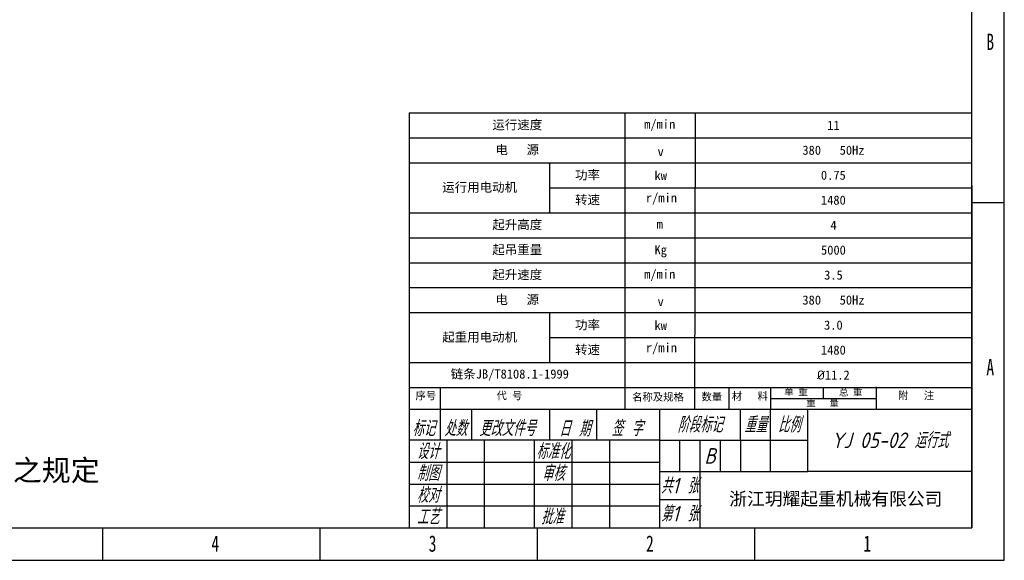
# Model space of a CAD drawing. Header units: millimetres. Extents: x 4495 to 7924, y 3906 to 6331.
# Tile 34 of 40: x 6179 to 7924, y 3906 to 4866. Entities that reach past the tile are written whole.
import ezdxf

# ---------------------------------------------------------------- set-up
doc = ezdxf.new("R2010")
doc.units = ezdxf.units.MM
doc.styles.add('标准样式', font='gbeitc.shx', dxfattribs={"height": 50, "bigfont": 'gbcbig.shx'})
doc.styles.add('样式 1', font='SimSun.ttf', dxfattribs={"width": 0.7, "height": 2.5})

# ---------------------------------------------------------------- blocks, each defined once
blk = doc.blocks.new('图框')
at = {"lineweight": -3}
for p, q in [((2267.3, 0), (2267.3, 1603.2)), ((2229.1, 38.2), (2229.1, 1565)), ((1569.7, 525.1), (1569.7, 38.2)), ((1569.7, 525.1), (2229.1, 525.1)), ((1822.9, 177.4), (1822.9, 525.1)), ((1904.6, 177.4), (1905.1, 525.1)), ((1569.7, 495.7), (2229.1, 495.7)), ((1569.7, 466.4), (2229.1, 466.4)), ((1734.6, 407.8), (1734.6, 466.1)), ((2229.1, 439.8), (2229.1, 38.2)), ((1734.6, 437.1), (2229.1, 437.1)), ((2229.1, 419.9), (2267.3, 419.9)), ((1569.7, 407.8), (2229.1, 407.8)), ((1569.7, 407.8), (2229.1, 407.8)), ((1569.7, 378.5), (2229.1, 378.5)), ((1569.7, 349.2), (2229.1, 349.2)), ((1569.7, 319.9), (2229.1, 319.9)), ((1569.7, 290.6), (2229.1, 290.6)), ((1734.6, 232), (1734.6, 290.3)), ((1734.6, 261.3), (2229.1, 261.3)), ((1569.7, 232), (2229.1, 232)), ((1569.7, 202.7), (2229.1, 202.7)), ((1569.7, 202.7), (2229.1, 202.7)), ((1606.4, 140.8), (1606.4, 202.7)), ((1944.7, 177.4), (1944.7, 202.7)), ((1993.5, 177.4), (1993.5, 202.7)), ((2055.5, 190), (2055.5, 202.7)), ((2117.5, 177.4), (2117.5, 203.7)), ((1993.5, 190), (2117.5, 190)), ((1569.7, 177.4), (2229.1, 177.4)), ((1643, 140.8), (1643, 177.4)), ((1734.6, 140.8), (1734.6, 177.4)), ((1789.6, 140.8), (1789.6, 177.4)), ((1862.9, 177.4), (1862.9, 38.2)), ((1958.2, 140.8), (1958.2, 177.4)), ((1993, 177.4), (1993, 104.1)), ((2036.9, 104.1), (2036.9, 177.4)), ((1862.9, 140.8), (1569.7, 140.8)), ((1613.7, 140.8), (1613.7, 38.2)), ((1657.7, 140.8), (1657.7, 38.2)), ((1716.3, 140.8), (1716.3, 38.2)), ((1760.3, 140.8), (1760.3, 38.2)), ((1804.3, 140.8), (1804.3, 38.2)), ((1862.9, 140.8), (2036.9, 140.8)), ((1886.7, 140.8), (1886.7, 104.1)), ((1910.5, 140.8), (1910.5, 104.1)), ((1934.3, 140.8), (1934.3, 104.1)), ((1958.2, 140.8), (1958.2, 104.1)), ((1569.7, 115.1), (1862.9, 115.1)), ((1862.9, 104.1), (2036.9, 104.1)), ((1910.5, 104.1), (1910.5, 38.2)), ((2229.1, 104.1), (2036.9, 104.1)), ((1569.7, 89.5), (1862.9, 89.5)), ((1910.5, 71.1), (1862.9, 71.1)), ((1569.7, 63.8), (1862.9, 63.8)), ((38.2, 38.2), (2229.1, 38.2)), ((1210, 38.2), (1210, 0)), ((1464.8, 38.2), (1464.8, 0)), ((1719.6, 38.2), (1719.6, 0)), ((1974.4, 38.2), (1974.4, 0)), ((0, 0), (2267.3, 0))]:
    blk.add_line(p, q, dxfattribs=at)
at = {"linetype": 'Continuous', "lineweight": -3, "style": '标准样式'}
for s, p in [('标记', (1573.3, 145.7)), ('处数', (1610.7, 145.7)), ('更改文件号', (1651.6, 145.7)), ('日 期', (1745.3, 145.4)), ('签 字', (1806.8, 145.7))]:
    blk.add_text(s, height=18.32, dxfattribs=at).set_placement(p)
at = {"lineweight": -3}
for s, insert, char_height, width, attachment_point, style in [('{\\fSimSun|b0|i0|c134|p2;B}', (2246.3, 617.9), 19.085, 8.193, 1, '样式 1'), ('{\\fSimSun|b0|i0|c134|p2;A}', (2246.3, 236.2), 19.085, 8.026, 1, '样式 1'), ('\\pt0;{\\C4;阶段标记}', (1910.5, 159.1), 18.322, 95.273, 5, '标准样式'), ('{\\C4;重量}', (1975.6, 159.1), 18.32, 34.811, 5, '标准样式'), ('{\\C4;比例}', (2015, 159.1), 18.32, 43.972, 5, '标准样式'), ('{\\C4;YJ 05-02 运行式}', (2133.1, 140.8), 18.322, 192.378, 5, '标准样式'), ('{\\C4;标准化}', (1738.3, 127.9), 18.32, 43.972, 5, '标准样式'), ('{\\C4;B}', (1922.4, 122.5), 18.32, 23.818, 5, '标准样式'), ('{\\C4;审核}', (1738.3, 102.3), 18.32, 43.972, 5, '标准样式'), ('{\\C4;共1 张}', (1886.7, 87.6), 18.32, 47.637, 5, '标准样式'), ('{\\C4;校对}', (1591.7, 76.6), 18.32, 43.972, 5, '标准样式'), ('{\\C4;第1 张}', (1886.7, 54.7), 18.32, 47.637, 5, '标准样式'), ('{\\fFangSong|b0|i0|c134|p49;\\C4;浙江玥耀起重机械有限公司}', (2069.8, 71.2), 15.268, 318.616, 5, '标准样式'), ('{\\C4;工艺}', (1591.7, 51), 18.32, 43.972, 5, '标准样式'), ('{\\fSimSun|b0|i0|c134|p2;4}', (1337.7, 29.2), 19.085, 9.325, 1, '样式 1'), ('{\\fSimSun|b0|i0|c134|p2;3}', (1592.5, 29.2), 19.085, 7.645, 1, '样式 1'), ('{\\fSimSun|b0|i0|c134|p2;2}', (1847.3, 29.2), 19.085, 9.325, 1, '样式 1'), ('{\\fSimSun|b0|i0|c134|p2;1}', (2102.1, 29.2), 19.085, 6.605, 1, '样式 1')]:
    blk.add_mtext(s, dxfattribs=dict(at, insert=insert, char_height=char_height, width=width, attachment_point=attachment_point, style=style))
for s, insert, char_height, width, attachment_point in [('{\\fSimSun|b0|i0|c134|p2;运行速度}', (1696.3, 510.4), 10.708, 253.131, 5), ('{\\fSimSun|b0|i0|c134|p2;m/min}', (1845.1, 517), 10.708, 167.165, 1), ('{\\fSimSun|b0|i0|c134|p2;11}', (2067, 510.4), 10.708, 324.308, 5), ('{\\fSimSun|b0|i0|c134|p2;电   源}', (1696.3, 481.1), 10.708, 253.131, 5), ('{\\fSimSun|b0|i0|c134|p2;380   50Hz}', (2067, 481.1), 10.708, 324.355, 5), ('{\\fSimSun|b0|i0|c134|p2;v}', (1860.8, 484.9), 10.708, 167.165, 1), ('{\\fSimSun|b0|i0|c134|p2;功率}', (1778.7, 451.6), 10.708, 88.281, 5), ('{\\fSimSun|b0|i0|c134|p2;kw}', (1857.2, 456.8), 10.708, 167.165, 1), ('{\\fSimSun|b0|i0|c134|p2;0.75}', (2066.9, 451.8), 10.708, 324.401, 5), ('{\\fSimSun|b0|i0|c134|p2;运行用电动机}', (1652.2, 437.1), 10.708, 164.85, 5), ('{\\fSimSun|b0|i0|c134|p2;转速}', (1778.7, 422.5), 10.708, 88.281, 5), ('{\\fSimSun|b0|i0|c134|p2;r/min}', (1847.1, 430.7), 10.708, 167.165, 1), ('{\\fSimSun|b0|i0|c134|p2;1480}', (2066.9, 422.5), 10.708, 324.448, 5), ('{\\fSimSun|b0|i0|c134|p2;起升高度}', (1696.3, 393.2), 10.708, 253.131, 5), ('{\\fSimSun|b0|i0|c134|p2;m}', (1859.7, 399.8), 10.708, 167.165, 1), ('{\\fSimSun|b0|i0|c134|p2;4}', (2067.1, 393.2), 10.708, 324.029, 5), ('{\\fSimSun|b0|i0|c134|p2;起吊重量}', (1696.3, 363.9), 10.708, 253.131, 5), ('{\\fSimSun|b0|i0|c134|p2;Kg}', (1857.2, 369.7), 10.708, 167.165, 1), ('{\\fSimSun|b0|i0|c134|p2;5000}', (2067, 363.9), 10.708, 324.262, 5), ('{\\fSimSun|b0|i0|c134|p2;起升速度}', (1696.3, 334.6), 10.708, 253.131, 5), ('{\\fSimSun|b0|i0|c134|p2;m/min}', (1845.1, 341.1), 10.708, 167.165, 1), ('{\\fSimSun|b0|i0|c134|p2;3.5}', (2067, 334.6), 10.708, 324.308, 5), ('{\\fSimSun|b0|i0|c134|p2;电   源}', (1696.3, 305.3), 10.708, 253.131, 5), ('{\\fSimSun|b0|i0|c134|p2;v}', (1860.8, 309), 10.708, 167.165, 1), ('{\\fSimSun|b0|i0|c134|p2;380   50Hz}', (2067, 305.3), 10.708, 324.355, 5), ('{\\fSimSun|b0|i0|c134|p2;功率}', (1778.7, 275.8), 10.708, 88.281, 5), ('{\\fSimSun|b0|i0|c134|p2;kw}', (1857.2, 281), 10.708, 167.165, 1), ('{\\fSimSun|b0|i0|c134|p2;3.0}', (2066.9, 275.9), 10.708, 324.401, 5), ('{\\fSimSun|b0|i0|c134|p2;起重用电动机}', (1652.2, 261.3), 10.708, 164.85, 5), ('{\\fSimSun|b0|i0|c134|p2;r/min}', (1847.1, 254.9), 10.708, 167.165, 1), ('{\\fSimSun|b0|i0|c134|p2;转速}', (1778.7, 246.6), 10.708, 88.281, 5), ('{\\fSimSun|b0|i0|c134|p2;1480}', (2066.9, 246.6), 10.708, 324.448, 5), ('{\\fSimSun|b0|i0|c134|p2;链条JB/T8108.1-1999}', (1618.4, 224), 10.708, 167.165, 1), ('{\\fISOCPEUR|b0|i0|c134|p34;%%C\\fSimSun|b0|i0|c134|p2;11.2}', (2066.9, 217.3), 10.708, 324.494, 5), ('{\\fSimSun|b0|i0|c134|p2;序号}', (1577.1, 197.7), 8.882, 66.855, 1), ('{\\fSimSun|b0|i0|c134|p2;代 号}', (1672, 197.7), 8.882, 66.855, 1), ('{\\fSimSun|b0|i0|c134|p2;名称及规格}', (1831, 196.1), 8.882, 66.855, 1), ('{\\fSimSun|b0|i0|c134|p2;数量}', (1912.3, 196.3), 8.882, 66.855, 1), ('{\\fSimSun|b0|i0|c134|p2;材   料}', (1947.8, 197), 8.882, 66.855, 1), ('{\\fSimSun|b0|i0|c134|p2;单 重}', (2009.4, 201.4), 7.895, 42.378, 1), ('{\\fSimSun|b0|i0|c134|p2;总 重}', (2073.5, 201.1), 7.895, 42.378, 1), ('{\\fSimSun|b0|i0|c134|p2;附   注}', (2142.7, 197.9), 8.882, 66.855, 1), ('{\\fSimSun|b0|i0|c134|p2;重   量}', (2035.1, 188.7), 7.895, 67.905, 1), ('{\\fSimSun|b0|i0|c134|p2;1.制造、安装、检验使用等应符合JB/T 5317-2016之规定}', (360.4, 118), 24.838, 962.738, 1)]:
    blk.add_mtext(s, dxfattribs=dict(at, insert=insert, char_height=char_height, width=width, attachment_point=attachment_point))
at = {"color": 4, "lineweight": -3, "char_height": 18.32, "width": 43.972, "attachment_point": 5, "style": '标准样式'}
for s, insert in [('{\\C4;设计}', (1591.7, 127.9)), ('制图', (1591.7, 102.3)), ('批准', (1737.2, 51.2))]:
    blk.add_mtext(s, dxfattribs=dict(at, insert=insert))

msp = doc.modelspace()

# ---------------------------------------------------------------- block references
at = {"xscale": 1.512422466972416, "yscale": 1.512422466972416, "zscale": 1.512422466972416}
msp.add_blockref('图框', (4495.283, 3906.351), dxfattribs=at)

doc.saveas('drawing.dxf')
